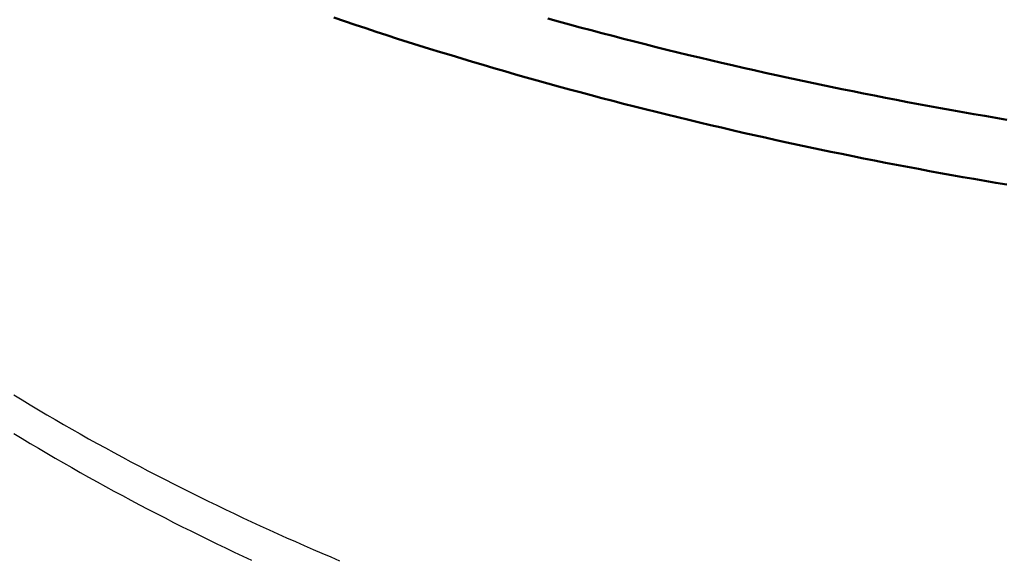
# Model space of a CAD drawing. Header units: millimetres. Extents: x 0 to 841, y 0 to 594.
# Tile 5 of 46: x 215 to 280, y 202 to 237. Entities that reach past the tile are written whole.
import ezdxf

# ---------------------------------------------------------------- set-up
doc = ezdxf.new("R2010")
doc.units = ezdxf.units.MM
doc.layers.add('FINA', color=7, linetype='CONTINUOUS', lineweight=25)
doc.layers.add('VIS', color=7, linetype='CONTINUOUS', lineweight=50)

msp = doc.modelspace()

# ---------------------------------------------------------------- linework, layer by layer
at = {"layer": 'FINA'}
for points in [[(235.841, 237.535), (236.537, 237.3), (237.233, 237.068), (237.93, 236.837), (238.627, 236.609), (239.326, 236.382), (240.024, 236.158), (240.724, 235.935), (241.424, 235.715), (242.125, 235.497), (242.826, 235.28), (243.528, 235.066), (244.231, 234.853), (244.934, 234.643), (245.638, 234.434), (246.342, 234.228), (247.047, 234.023), (247.752, 233.82), (248.458, 233.619), (249.165, 233.42), (249.872, 233.223), (250.579, 233.028), (251.288, 232.835), (251.996, 232.644), (252.705, 232.454), (253.415, 232.267), (254.125, 232.081), (254.836, 231.897), (255.547, 231.715), (256.258, 231.535), (256.97, 231.357), (257.683, 231.181), (258.396, 231.006), (259.109, 230.833), (259.823, 230.662), (260.537, 230.493), (261.252, 230.326), (261.967, 230.161), (262.683, 229.997), (263.399, 229.835), (264.115, 229.675), (264.832, 229.517), (265.549, 229.36), (266.266, 229.205), (266.984, 229.052), (267.702, 228.901), (268.421, 228.752), (269.14, 228.604), (269.859, 228.458), (270.579, 228.314), (271.299, 228.171), (272.02, 228.03), (272.74, 227.891), (273.461, 227.754), (274.183, 227.618), (274.904, 227.485), (275.626, 227.352), (276.349, 227.222), (277.071, 227.093), (277.794, 226.966), (278.517, 226.841), (279.241, 226.717), (279.965, 226.595)], [(249.872, 237.476), (250.579, 237.28), (251.288, 237.087), (251.996, 236.896), (252.705, 236.707), (253.415, 236.519), (254.125, 236.333), (254.836, 236.15), (255.547, 235.968), (256.258, 235.788), (256.97, 235.609), (257.683, 235.433), (258.396, 235.258), (259.109, 235.086), (259.823, 234.915), (260.537, 234.746), (261.252, 234.578), (261.967, 234.413), (262.683, 234.249), (263.399, 234.087), (264.115, 233.927), (264.832, 233.769), (265.549, 233.612), (266.266, 233.457), (266.984, 233.304), (267.702, 233.153), (268.421, 233.004), (269.14, 232.856), (269.859, 232.71), (270.579, 232.566), (271.299, 232.423), (272.02, 232.283), (272.74, 232.144), (273.461, 232.006), (274.183, 231.871), (274.904, 231.737), (275.626, 231.605), (276.349, 231.474), (277.071, 231.345), (277.794, 231.218), (278.517, 231.093), (279.241, 230.969), (279.965, 230.848)], [(214.861, 212.812), (215.401, 212.483), (215.941, 212.158), (216.484, 211.835), (217.027, 211.514), (217.572, 211.195), (218.119, 210.879), (218.667, 210.566), (219.216, 210.254), (219.766, 209.945), (220.318, 209.639), (220.871, 209.335), (221.425, 209.033), (221.981, 208.733), (222.538, 208.435), (223.096, 208.14), (223.655, 207.847), (224.215, 207.556), (224.776, 207.268), (225.339, 206.982), (225.903, 206.698), (226.468, 206.416), (227.033, 206.136), (227.6, 205.858), (228.168, 205.583), (228.737, 205.309), (229.307, 205.038), (229.878, 204.769), (230.45, 204.502), (231.023, 204.237), (231.597, 203.974), (232.172, 203.714), (232.748, 203.455), (233.324, 203.198), (233.902, 202.943), (234.481, 202.691), (235.06, 202.44), (235.64, 202.192), (236.221, 201.945)], [(214.861, 210.292), (215.401, 209.964), (215.941, 209.638), (216.484, 209.315), (217.027, 208.994), (217.572, 208.676), (218.119, 208.36), (218.667, 208.046), (219.216, 207.735), (219.766, 207.426), (220.318, 207.119), (220.871, 206.815), (221.425, 206.513), (221.981, 206.213), (222.538, 205.916), (223.096, 205.62), (223.655, 205.327), (224.215, 205.037), (224.776, 204.748), (225.339, 204.462), (225.903, 204.178), (226.468, 203.896), (227.033, 203.616), (227.6, 203.338), (228.168, 203.063), (228.737, 202.79), (229.307, 202.518), (229.878, 202.249), (230.45, 201.982)]]:
    msp.add_lwpolyline(points, dxfattribs=at)
at = {"layer": 'VIS'}
for points in [[(235.841, 237.535), (236.537, 237.3), (237.233, 237.068), (237.93, 236.837), (238.627, 236.609), (239.326, 236.382), (240.024, 236.158), (240.724, 235.935), (241.424, 235.715), (242.125, 235.497), (242.826, 235.28), (243.528, 235.066), (244.231, 234.853), (244.934, 234.643), (245.638, 234.434), (246.342, 234.228), (247.047, 234.023), (247.752, 233.82), (248.458, 233.619), (249.165, 233.42), (249.872, 233.223), (250.579, 233.028), (251.288, 232.835), (251.996, 232.644), (252.705, 232.454), (253.415, 232.267), (254.125, 232.081), (254.836, 231.897), (255.547, 231.715), (256.258, 231.535), (256.97, 231.357), (257.683, 231.181), (258.396, 231.006), (259.109, 230.833), (259.823, 230.662), (260.537, 230.493), (261.252, 230.326), (261.967, 230.161), (262.683, 229.997), (263.399, 229.835), (264.115, 229.675), (264.832, 229.517), (265.549, 229.36), (266.266, 229.205), (266.984, 229.052), (267.702, 228.901), (268.421, 228.752), (269.14, 228.604), (269.859, 228.458), (270.579, 228.314), (271.299, 228.171), (272.02, 228.03), (272.74, 227.891), (273.461, 227.754), (274.183, 227.618), (274.904, 227.485), (275.626, 227.352), (276.349, 227.222), (277.071, 227.093), (277.794, 226.966), (278.517, 226.841), (279.241, 226.717), (279.965, 226.595)], [(249.872, 237.476), (250.579, 237.28), (251.288, 237.087), (251.996, 236.896), (252.705, 236.707), (253.415, 236.519), (254.125, 236.333), (254.836, 236.15), (255.547, 235.968), (256.258, 235.788), (256.97, 235.609), (257.683, 235.433), (258.396, 235.258), (259.109, 235.086), (259.823, 234.915), (260.537, 234.746), (261.252, 234.578), (261.967, 234.413), (262.683, 234.249), (263.399, 234.087), (264.115, 233.927), (264.832, 233.769), (265.549, 233.612), (266.266, 233.457), (266.984, 233.304), (267.702, 233.153), (268.421, 233.004), (269.14, 232.856), (269.859, 232.71), (270.579, 232.566), (271.299, 232.423), (272.02, 232.283), (272.74, 232.144), (273.461, 232.006), (274.183, 231.871), (274.904, 231.737), (275.626, 231.605), (276.349, 231.474), (277.071, 231.345), (277.794, 231.218), (278.517, 231.093), (279.241, 230.969), (279.965, 230.848)]]:
    msp.add_lwpolyline(points, dxfattribs=at)

doc.saveas('drawing.dxf')
